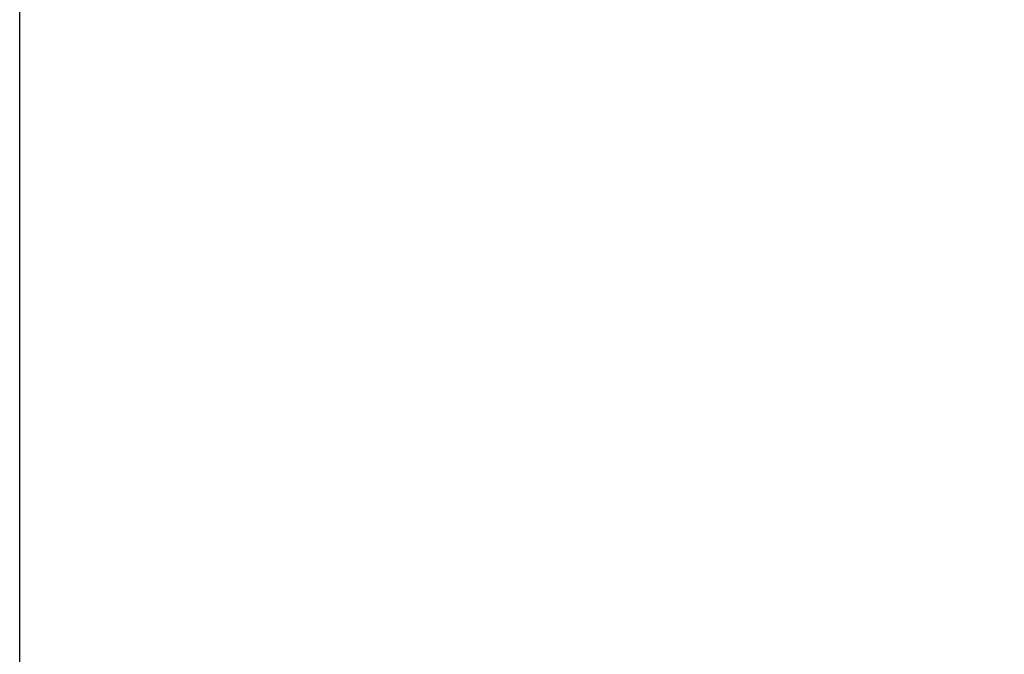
# Model space of a CAD drawing. Header units: millimetres. Extents: x 111 to 389, y 145 to 355.
# Tile 124 of 215: x 329.4636 to 329.4796, y 242.8277 to 242.838. Entities that reach past the tile are written whole.
import ezdxf

# ---------------------------------------------------------------- set-up
doc = ezdxf.new("R2010")
doc.units = ezdxf.units.MM
doc.header["$LTSCALE"] = 32.592593
doc.linetypes.add('HIDDEN', pattern=[0.2, 0.1, -0.1])
doc.layers.add('KURVEN', color=7, linetype='CONTINUOUS')

msp = doc.modelspace()

# ---------------------------------------------------------------- linework, layer by layer
at = {"layer": 'KURVEN', "color": 8, "linetype": 'HIDDEN'}
msp.add_line((329.46363, 234.825), (329.46363, 250.825), dxfattribs=at)
msp.add_open_spline([(336.251855, 242.825), (336.241082, 242.980387), (336.21953, 243.291161), (336.192614, 243.679635), (336.171033, 243.9904), (336.154977, 244.223511), (336.141183, 244.417653), (336.132341, 244.553781), (336.126018, 244.631212), (336.124854, 244.690288), (336.110012, 244.745534), (336.094993, 244.82053), (336.066491, 244.951152), (336.011071, 245.212843), (335.930998, 245.586413), (335.851512, 245.960232), (335.795271, 246.221573), (335.767898, 246.352677), (335.751061, 246.426897), (335.741805, 246.484528), (335.719658, 246.534644), (335.694625, 246.604087), (335.648725, 246.724392), (335.558419, 246.965876), (335.42856, 247.310342), (335.299261, 247.655186), (335.20817, 247.896139), (335.16335, 248.017173), (335.136578, 248.085443), (335.119773, 248.139164), (335.090452, 248.183253), (335.055723, 248.245399), (334.992916, 248.352591), (334.868746, 248.568083), (334.726227, 248.8139), (334.583892, 249.059829), (334.477198, 249.244401), (334.388017, 249.397748), (334.326132, 249.506008), (334.28992, 249.566437), (334.265155, 249.6158), (334.231239, 249.649715), (334.18921, 249.700323), (334.114171, 249.786378), (334.007751, 249.910626), (333.879712, 250.059158), (333.751767, 250.207852), (333.623779, 250.356463), (333.495872, 250.505244), (333.389047, 250.628729), (333.31473, 250.716144), (333.271544, 250.764573), (333.241183, 250.805182), (333.203065, 250.829404), (333.154947, 250.867416), (333.06948, 250.931274), (332.948043, 251.023893), (332.802035, 251.134435), (332.656107, 251.24515), (332.510145, 251.355774), (332.36424, 251.466587), (332.242489, 251.558377), (332.157582, 251.623713), (332.108566, 251.659357), (332.073206, 251.690852), (332.032488, 251.704143), (331.980065, 251.728213), (331.887455, 251.767378), (331.755611, 251.824876), (331.597201, 251.893206), (331.438847, 251.961727), (331.280468, 252.03015), (331.122132, 252.098775), (330.990063, 252.155372), (330.897854, 252.196141), (330.844789, 252.217642), (330.806045, 252.238825), (330.763267, 252.240679), (330.707637, 252.249894), (330.60963, 252.262878), (330.469961, 252.28307), (330.302213, 252.306596), (330.078599, 252.338211), (329.799064, 252.377644), (329.575442, 252.409217), (329.46363, 252.425)], degree=3, knots=[0, 0, 0, 0, 0.03125, 0.0625, 0.078125, 0.09375, 0.109375, 0.117188, 0.121094, 0.125, 0.128906, 0.132812, 0.140625, 0.15625, 0.1875, 0.21875, 0.234375, 0.242188, 0.246094, 0.25, 0.253906, 0.257812, 0.265625, 0.28125, 0.3125, 0.34375, 0.359375, 0.367188, 0.371094, 0.375, 0.378906, 0.382812, 0.390625, 0.40625, 0.4375, 0.453125, 0.46875, 0.484375, 0.492188, 0.496094, 0.5, 0.503906, 0.507812, 0.515625, 0.53125, 0.546875, 0.5625, 0.578125, 0.59375, 0.609375, 0.617188, 0.621094, 0.625, 0.628906, 0.632812, 0.640625, 0.65625, 0.671875, 0.6875, 0.703125, 0.71875, 0.734375, 0.742188, 0.746094, 0.75, 0.753906, 0.757812, 0.765625, 0.78125, 0.796875, 0.8125, 0.828125, 0.84375, 0.859375, 0.867188, 0.871094, 0.875, 0.878906, 0.882812, 0.890625, 0.90625, 0.921875, 0.9375, 0.96875, 1, 1, 1, 1], dxfattribs=at)

doc.saveas('drawing.dxf')
